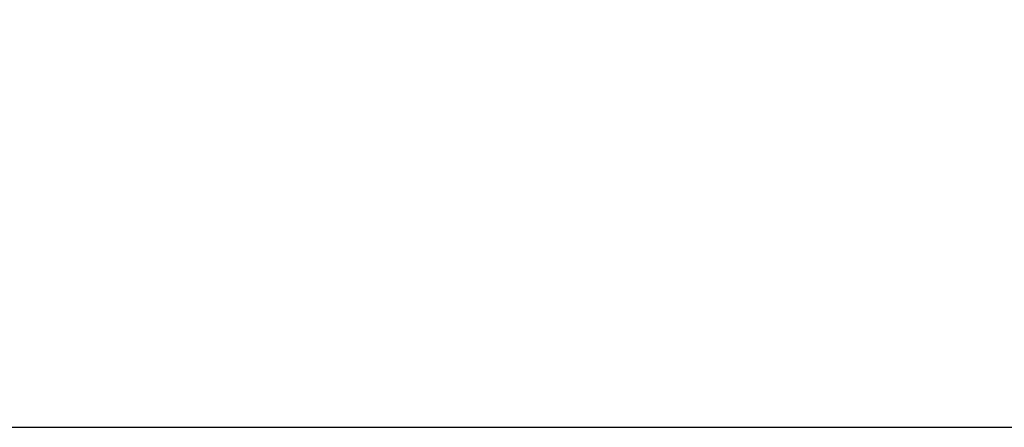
# Model space of a CAD drawing. Header units: millimetres. Extents: x 34 to 407, y 41 to 288.
# Tile 11 of 20: x 197 to 239, y 200 to 217. Entities that reach past the tile are written whole.
import ezdxf

# ---------------------------------------------------------------- set-up
doc = ezdxf.new("R2010")
doc.units = ezdxf.units.MM
doc.layers.add('FORMATO', color=179, linetype='Continuous')
doc.styles.add('SLDTEXTSTYLE0', font='TXT', dxfattribs={"width": 0.75})
doc.dimstyles.new('SLDDIMSTYLE0', dxfattribs={"dimtxt": 3.5, "dimasz": 3.302, "dimexe": 0, "dimexo": 0.0625, "dimgap": 0.875, "dimtad": 1, "dimdec": 1, "dimlfac": 0.5, "dimrnd": 1e-09, "dimzin": 12, "dimdsep": 46, "dimtxsty": 'SLDTEXTSTYLE0', "dimsah": 1, "dimcen": 0.09, "dimadec": 0, "dimazin": 3, "dimtfac": 1, "dimtdec": 1, "dimtofl": 0, "dimtmove": 0, "dimatfit": 3, "dimfxl": 0, "dimfrac": 2, "dimtolj": 1, "dimtzin": 12, "dimarcsym": 0})

# ---------------------------------------------------------------- blocks, each defined once
blk = doc.blocks.new('_D_3')
at = {"layer": 'FORMATO'}
for p, q in [((150.814, 270.299), (282.887, 270.299)), ((281.887, 270.299), (281.887, 199.879)), ((171.561, 199.879), (282.887, 199.879))]:
    blk.add_line(p, q, dxfattribs=at)
for points in [[(281.887, 270.299), (281.379, 266.997), (282.395, 266.997)], [(281.887, 199.879), (282.395, 203.181), (281.379, 203.181)]]:
    blk.add_solid(points, dxfattribs=at)
at = {"layer": 'FORMATO', "insert": (277.375, 228.721), "char_height": 3.5, "attachment_point": 1, "rotation": 90, "style": 'SLDTEXTSTYLE0'}
blk.add_mtext('35,2', dxfattribs=at)

msp = doc.modelspace()

# ---------------------------------------------------------------- dimensions: what is measured, and where the dimension line sits
at = {"layer": 'FORMATO'}
dim = msp.add_linear_dim(base=(281.8868, 199.879), p1=(149.814, 270.2994), p2=(170.561, 199.879), angle=90, dimstyle='SLDDIMSTYLE0', dxfattribs=at)
dim.commit()
dim.dimension.update_dxf_attribs({"geometry": '_D_3', "text_midpoint": (281.8868, 233.247), "dimtype": 160})

doc.saveas('drawing.dxf')
